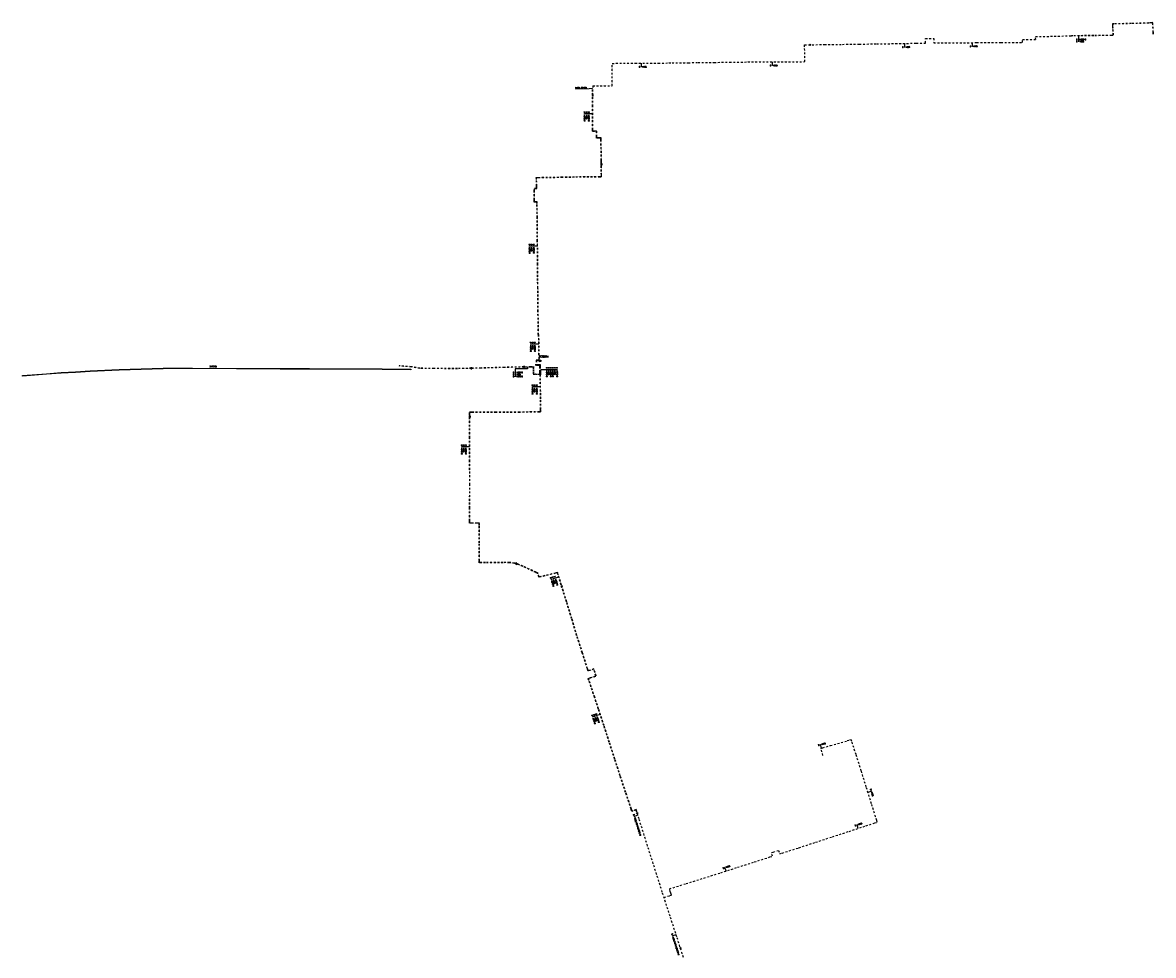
# Model space of a CAD drawing. Header units: millimetres. Extents: x 113593545 to 118192302, y 484533306 to 490462817.
# Tile 6 of 13: x 116097759 to 116869185, y 485232819 to 485869260. Entities that reach past the tile are written whole.
import ezdxf
from ezdxf.enums import TextEntityAlignment as Align

# ---------------------------------------------------------------- set-up
doc = ezdxf.new("R2010")
doc.units = ezdxf.units.MM
doc.header["$LTSCALE"] = 200
doc.linetypes.add('DASHDOT2', pattern=[12.7, 6.35, -3.175, 0, -3.175])
for name, color, linetype in [('WT-C-kasttm', 7, 'Continuous'), ('WT-C-mbkop', 7, 'Continuous'), ('WT-C-moftm', 7, 'Continuous'), ('WT-I-diam', 7, 'Continuous'), ('WT-I-info', 7, 'Continuous'), ('WT-I-mantelbuis', 7, 'Continuous'), ('WT-L-mantelbuis', 6, 'Continuous'), ('WT-L-telemetrie', 1, 'DASHDOT2')]:
    doc.layers.add(name, color=color, linetype=linetype)
doc.styles.add('DIN17', font='romans.shx', dxfattribs={"width": 0.9})

# ---------------------------------------------------------------- blocks, each defined once
blk = doc.blocks.new('LR-MOFTM')
at = {"color": 0, "linetype": 'ByBlock'}
for p, q in [((-0.5, -0.5), (0.5, 0.5)), ((0.5, -0.5), (-0.5, 0.5))]:
    blk.add_line(p, q, dxfattribs=at)
blk.add_circle((0, 0), 0.75, dxfattribs=at)
at = {"color": 0, "linetype": 'ByBlock', "lineweight": -2, "style": 'DIN17', "width": 0.9}
blk.add_attdef('*1', text='', height=1.8, dxfattribs=at).set_placement((0, 4), align=Align.MIDDLE)
blk = doc.blocks.new('LR-DIAB1')
at = {"color": 0, "lineweight": -3}
blk.add_line((0, 0), (0, 5), dxfattribs=at)
blk.add_lwpolyline([(0.6, 5), (0, 5), (-0.6, 5)], dxfattribs=at)
at = {"color": 1, "lineweight": -3, "style": 'DIN17', "width": 0.9}
blk.add_attdef('*1', text='', height=1.8, dxfattribs=at).set_placement((-1.6, 5), align=Align.MIDDLE_RIGHT)
blk.add_attdef('*11', text='', height=1.8, dxfattribs=at).set_placement((1.6, 5), align=Align.MIDDLE_LEFT)
blk = doc.blocks.new('LR-DIAO1')
at = {"color": 0, "lineweight": -3}
blk.add_line((0, 0), (0, -5), dxfattribs=at)
blk.add_lwpolyline([(0.6, -5), (0, -5), (-0.6, -5)], dxfattribs=at)
at = {"color": 1, "lineweight": -3, "style": 'DIN17', "width": 0.9}
blk.add_attdef('*1', text='', height=1.8, dxfattribs=at).set_placement((-1.6, -5), align=Align.MIDDLE_RIGHT)
blk.add_attdef('*11', text='', height=1.8, dxfattribs=at).set_placement((1.6, -5), align=Align.MIDDLE_LEFT)
blk = doc.blocks.new('LR-DIAO3')
at = {"color": 0, "lineweight": -3}
blk.add_line((0, 0), (0, -5), dxfattribs=at)
at = {"color": 0, "linetype": 'Continuous', "lineweight": -3}
for p, q in [((0, -5), (0, -7.8)), ((0, -7.8), (0, -10.6))]:
    blk.add_line(p, q, dxfattribs=at)
at = {"color": 0, "lineweight": -3}
for points in [[(0.6, -5), (0, -5), (-0.6, -5)], [(0.6, -7.8), (0, -7.8), (-0.6, -7.8)], [(0.6, -10.6), (0, -10.6), (-0.6, -10.6)]]:
    blk.add_lwpolyline(points, dxfattribs=at)
at = {"color": 1, "lineweight": -3, "style": 'DIN17', "width": 0.9}
for tag, p in [('*1', (-1.6, -5)), ('*2', (-1.6, -7.8)), ('*3', (-1.6, -10.6))]:
    blk.add_attdef(tag, text='', height=1.8, dxfattribs=at).set_placement(p, align=Align.MIDDLE_RIGHT)
for tag, p in [('*11', (1.6, -5)), ('*12', (1.6, -7.8)), ('*13', (1.6, -10.6))]:
    blk.add_attdef(tag, text='', height=1.8, dxfattribs=at).set_placement(p, align=Align.MIDDLE_LEFT)
blk = doc.blocks.new('LR-DIAB6')
at = {"color": 0, "linetype": 'Continuous', "lineweight": -3}
for p, q in [((0, 16.2), (0, 19)), ((0, 13.4), (0, 16.2)), ((0, 10.6), (0, 13.4)), ((0, 7.8), (0, 10.6)), ((0, 5), (0, 7.8))]:
    blk.add_line(p, q, dxfattribs=at)
at = {"color": 0, "lineweight": -3}
blk.add_line((0, 0), (0, 5), dxfattribs=at)
for points in [[(0.6, 19), (0, 19), (-0.6, 19)], [(0.6, 16.2), (0, 16.2), (-0.6, 16.2)], [(0.6, 13.4), (0, 13.4), (-0.6, 13.4)], [(0.6, 10.6), (0, 10.6), (-0.6, 10.6)], [(0.6, 7.8), (0, 7.8), (-0.6, 7.8)], [(0.6, 5), (0, 5), (-0.6, 5)]]:
    blk.add_lwpolyline(points, dxfattribs=at)
at = {"color": 1, "lineweight": -3, "style": 'DIN17', "width": 0.9}
for tag, p in [('*1', (-1.6, 19)), ('*2', (-1.6, 16.2)), ('*3', (-1.6, 13.4)), ('*4', (-1.6, 10.6)), ('*5', (-1.6, 7.8)), ('*6', (-1.6, 5))]:
    blk.add_attdef(tag, text='', height=1.8, dxfattribs=at).set_placement(p, align=Align.MIDDLE_RIGHT)
for tag, p in [('*11', (1.6, 19)), ('*12', (1.6, 16.2)), ('*13', (1.6, 13.4)), ('*14', (1.6, 10.6)), ('*15', (1.6, 7.8)), ('*16', (1.6, 5))]:
    blk.add_attdef(tag, text='', height=1.8, dxfattribs=at).set_placement(p, align=Align.MIDDLE_LEFT)
blk = doc.blocks.new('LR-kastTM')
at = {"color": 0, "linetype": 'ByBlock', "lineweight": -3}
for p, q in [((-1, 1), (1, -1)), ((-1, -1), (1, 1))]:
    blk.add_line(p, q, dxfattribs=at)
blk.add_lwpolyline([(-1, 1), (1, 1), (1, -1), (-1, -1)], close=True, dxfattribs=at)
at = {"color": 7, "linetype": 'ByBlock', "lineweight": -3, "style": 'DIN17', "width": 0.7}
for tag, p in [('*1', (0, 5)), ('*2', (0, -5))]:
    blk.add_attdef(tag, text='', height=2.5, dxfattribs=at).set_placement(p, align=Align.MIDDLE)
at = {"color": 0, "linetype": 'ByBlock', "lineweight": -2, "style": 'DIN17', "width": 0.3, "flags": 1}
for tag, p in [('OCODE', (4.5, 1.2)), ('NCODE', (9.5, 1.2)), ('BC', (14.5, 1.2)), ('RK', (19.5, 1.2)), ('ST', (4.5, -1.2)), ('VCODE', (9.5, -1.2)), ('NIVO', (14.5, -1.2)), ('IMM', (19.5, -1.2))]:
    blk.add_attdef(tag, text='', height=1.8, dxfattribs=at).set_placement(p, align=Align.MIDDLE)
blk = doc.blocks.new('LR-MBKOP')
at = {"color": 0, "lineweight": -3}
blk.add_lwpolyline([(0.7, -0.7), (0.7, 0.7), (-0.7, 0.7), (-0.7, -0.7)], close=True, dxfattribs=at)
blk = doc.blocks.new('LR-DIAO2')
at = {"color": 0, "lineweight": -3}
blk.add_line((0, 0), (0, -5), dxfattribs=at)
at = {"color": 0, "linetype": 'Continuous', "lineweight": -3}
blk.add_line((0, -5), (0, -7.8), dxfattribs=at)
at = {"color": 0, "lineweight": -3}
for points in [[(0.6, -5), (0, -5), (-0.6, -5)], [(0.6, -7.8), (0, -7.8), (-0.6, -7.8)]]:
    blk.add_lwpolyline(points, dxfattribs=at)
at = {"color": 1, "lineweight": -3, "style": 'DIN17', "width": 0.9}
for tag, p in [('*1', (-1.6, -5)), ('*2', (-1.6, -7.8))]:
    blk.add_attdef(tag, text='', height=1.8, dxfattribs=at).set_placement(p, align=Align.MIDDLE_RIGHT)
for tag, p in [('*11', (1.6, -5)), ('*12', (1.6, -7.8))]:
    blk.add_attdef(tag, text='', height=1.8, dxfattribs=at).set_placement(p, align=Align.MIDDLE_LEFT)

msp = doc.modelspace()

# ---------------------------------------------------------------- linework, layer by layer
at = {"layer": 'WT-I-diam'}
for p, q in [((116442152, 485633071), (116433861, 485633042)), ((116442142, 485634307), (116442152, 485633071)), ((116451184, 485632467), (116452831, 485632487))]:
    msp.add_line(p, q, dxfattribs=at)
at = {"layer": 'WT-I-info'}
for p, q in [((116474938, 485824177), (116484249, 485824215)), ((116484249, 485824215), (116486649, 485824553))]:
    msp.add_line(p, q, dxfattribs=at)
at = {"layer": 'WT-L-mantelbuis'}
for points in [[(116362687, 485632450), (116342978, 485632680), (116323299, 485632720), (116293529, 485632750), (116273558, 485632820), (116213569, 485633170), (116193582, 485633080), (116163665, 485632130), (116143827, 485631200), (116133928, 485630640), (116124029, 485630020), (116114140, 485629310), (116097782, 485628091), (116097759, 485628390), (116114118, 485629609), (116124009, 485630319), (116133910, 485630939), (116143811, 485631499), (116163653, 485632430), (116193576, 485633380), (116213569, 485633470), (116273560, 485633120), (116293529, 485633050), (116323299, 485633020), (116342980, 485632980), (116362691, 485632750)], [(116362712, 485632549), (116343003, 485632779), (116323324, 485632819), (116293553, 485632849), (116273583, 485632919), (116213594, 485633269), (116193606, 485633179), (116163690, 485632230), (116143851, 485631300), (116133953, 485630740), (116124054, 485630120), (116114165, 485629410), (116097806, 485628191), (116097784, 485628490), (116114143, 485629709), (116124034, 485630419), (116133935, 485631039), (116143836, 485631599), (116163678, 485632529), (116193601, 485633479), (116213594, 485633569), (116273584, 485633219), (116293554, 485633149), (116323324, 485633119), (116343005, 485633079), (116362715, 485632849)]]:
    msp.add_lwpolyline(points, close=True, dxfattribs=at)
at = {"layer": 'WT-L-telemetrie'}
for p, q in [((116842174, 485868402), (116841201, 485868356)), ((116841201, 485868356), (116841273, 485866841)), ((116842177, 485868302), (116841306, 485868261)), ((116841306, 485868261), (116841373, 485866845)), ((116854169, 485868664), (116842174, 485868402)), ((116854172, 485868564), (116842177, 485868302)), ((116866023, 485869000), (116854169, 485868664)), ((116866029, 485868900), (116854172, 485868564)), ((116867781, 485869166), (116866023, 485869000)), ((116867791, 485869067), (116866029, 485868900)), ((116868773, 485869260), (116867781, 485869166)), ((116868682, 485869151), (116867791, 485869067)), ((116868810, 485867804), (116868682, 485869151)), ((116868909, 485867812), (116868773, 485869260)), ((116869085, 485862621), (116868810, 485867804)), ((116869185, 485862622), (116868909, 485867812)), ((116788865, 485859672), (116812214, 485860230)), ((116788880, 485857709), (116788865, 485859672)), ((116812214, 485860230), (116813296, 485860156)), ((116814225, 485860295), (116813292, 485860256)), ((116814228, 485860195), (116813296, 485860156)), ((116818693, 485860342), (116814225, 485860295)), ((116818694, 485860242), (116814228, 485860195)), ((116828574, 485860409), (116818693, 485860342)), ((116828575, 485860309), (116818694, 485860242)), ((116840639, 485860559), (116828574, 485860409)), ((116840640, 485860459), (116828575, 485860309)), ((116841617, 485860571), (116840639, 485860559)), ((116841720, 485860472), (116840640, 485860459)), ((116841273, 485866841), (116841386, 485864451)), ((116841373, 485866845), (116841486, 485864457)), ((116841386, 485864451), (116841562, 485862091)), ((116841486, 485864457), (116841661, 485862096)), ((116841562, 485862091), (116841617, 485860571)), ((116841661, 485862096), (116841720, 485860472)), ((116869051, 485861294), (116869085, 485862621)), ((116869151, 485861292), (116869185, 485862622)), ((116631250, 485854104), (116644841, 485854279)), ((116631374, 485842613), (116631250, 485854104)), ((116644841, 485854279), (116657060, 485854435)), ((116657060, 485854435), (116668630, 485854586)), ((116668630, 485854586), (116680420, 485854743)), ((116680420, 485854743), (116693239, 485854957)), ((116693239, 485854957), (116707440, 485855205)), ((116707440, 485855205), (116713809, 485855315)), ((116713775, 485858427), (116719319, 485858501)), ((116713809, 485855315), (116713775, 485858427)), ((116719319, 485858501), (116719360, 485855380)), ((116719360, 485855380), (116748693, 485855589)), ((116748693, 485855589), (116765223, 485855656)), ((116765223, 485855656), (116779960, 485855716)), ((116779960, 485855716), (116779941, 485857712)), ((116779941, 485857712), (116788880, 485857709)), ((116500000, 485841465), (116515711, 485841558)), ((116500018, 485826182), (116500000, 485841465)), ((116515711, 485841558), (116531459, 485841567)), ((116531459, 485841567), (116538640, 485841738)), ((116538640, 485841738), (116540803, 485841765)), ((116540803, 485841765), (116551889, 485841904)), ((116551889, 485841904), (116558560, 485841987)), ((116558560, 485841987), (116569580, 485842125)), ((116569580, 485842125), (116580102, 485842257)), ((116580102, 485842257), (116592539, 485842404)), ((116592539, 485842404), (116605177, 485842484)), ((116605177, 485842484), (116617804, 485842547)), ((116617804, 485842547), (116631374, 485842613)), ((116486474, 485812181), (116486671, 485824943)), ((116486574, 485812180), (116486771, 485824941)), ((116486674, 485812180), (116486871, 485824939)), ((116486765, 485826078), (116500018, 485826182)), ((116486765, 485826078), (116486771, 485824941)), ((116486497, 485796256), (116486474, 485812181)), ((116486597, 485796256), (116486574, 485812180)), ((116486697, 485796256), (116486674, 485812180)), ((116486497, 485795083), (116486497, 485796256)), ((116486497, 485795083), (116489269, 485795082)), ((116486597, 485795183), (116486597, 485796256)), ((116487977, 485795182), (116486597, 485795183)), ((116486697, 485795283), (116486697, 485796256)), ((116486697, 485795283), (116489469, 485795282)), ((116489369, 485795182), (116487977, 485795182)), ((116489268, 485791533), (116489269, 485794195)), ((116489282, 485790457), (116489268, 485791533)), ((116489269, 485794195), (116489269, 485795082)), ((116490782, 485790476), (116489282, 485790457)), ((116489368, 485791534), (116489369, 485794195)), ((116489381, 485790558), (116489368, 485791534)), ((116489369, 485794195), (116489369, 485795182)), ((116490781, 485790576), (116489381, 485790558)), ((116489468, 485791534), (116489469, 485794195)), ((116489479, 485790660), (116489468, 485791534)), ((116489469, 485794195), (116489469, 485795282)), ((116490779, 485790676), (116489479, 485790660)), ((116492466, 485790697), (116490779, 485790676)), ((116492367, 485790596), (116490781, 485790576)), ((116492269, 485790494), (116490782, 485790476)), ((116492280, 485789550), (116492269, 485790494)), ((116492380, 485789551), (116492367, 485790596)), ((116492480, 485789553), (116492466, 485790697)), ((116492457, 485775361), (116492280, 485789550)), ((116492557, 485775362), (116492380, 485789551)), ((116492657, 485775362), (116492480, 485789553)), ((116492458, 485774458), (116492457, 485775361)), ((116492459, 485773597), (116492458, 485774458)), ((116492558, 485774458), (116492557, 485775362)), ((116492559, 485773598), (116492558, 485774458)), ((116492658, 485774458), (116492657, 485775362)), ((116492659, 485773599), (116492658, 485774458)), ((116492489, 485772073), (116492459, 485773597)), ((116492580, 485765173), (116492489, 485772073)), ((116492589, 485772074), (116492559, 485773598)), ((116492680, 485765174), (116492589, 485772074)), ((116492689, 485772076), (116492659, 485773599)), ((116492780, 485765176), (116492689, 485772076)), ((116448200, 485763641), (116449514, 485763667)), ((116448228, 485762290), (116448200, 485763641)), ((116448319, 485757752), (116448228, 485762290)), ((116448302, 485763543), (116449516, 485763567)), ((116448327, 485762292), (116448302, 485763543)), ((116448419, 485757753), (116448327, 485762292)), ((116448404, 485763445), (116449518, 485763467)), ((116448427, 485762294), (116448404, 485763445)), ((116448519, 485757753), (116448427, 485762294)), ((116449514, 485763667), (116465363, 485763949)), ((116449516, 485763567), (116465365, 485763849)), ((116449518, 485763467), (116465367, 485763749)), ((116465363, 485763949), (116475079, 485764144)), ((116465365, 485763849), (116475080, 485764044)), ((116465367, 485763749), (116475082, 485763944)), ((116475079, 485764144), (116491177, 485764276)), ((116475080, 485764044), (116491178, 485764176)), ((116475082, 485763944), (116491179, 485764076)), ((116491177, 485764276), (116492587, 485764287)), ((116491178, 485764176), (116492688, 485764188)), ((116491179, 485764076), (116492789, 485764089)), ((116492587, 485764287), (116492580, 485765173)), ((116492688, 485764188), (116492680, 485765174)), ((116492789, 485764089), (116492780, 485765176)), ((116446787, 485748377), (116446855, 485754598)), ((116446855, 485754598), (116446874, 485756298)), ((116446874, 485756298), (116447753, 485756288)), ((116446887, 485748377), (116446955, 485754597)), ((116446955, 485754597), (116446973, 485756197)), ((116446973, 485756197), (116447752, 485756188)), ((116446987, 485748376), (116447055, 485754596)), ((116447055, 485754596), (116447072, 485756096)), ((116447072, 485756096), (116447751, 485756088)), ((116447751, 485756088), (116448501, 485756080)), ((116447752, 485756188), (116448402, 485756181)), ((116447753, 485756288), (116448303, 485756282)), ((116448303, 485756282), (116448319, 485757752)), ((116448402, 485756181), (116448419, 485757753)), ((116448501, 485756080), (116448519, 485757753)), ((116446795, 485746798), (116446787, 485748377)), ((116447791, 485746803), (116446795, 485746798)), ((116446894, 485746898), (116446887, 485748377)), ((116447790, 485746903), (116446894, 485746898)), ((116446994, 485746999), (116446987, 485748376)), ((116447790, 485747003), (116446994, 485746999)), ((116448859, 485747008), (116447790, 485747003)), ((116448759, 485746908), (116447790, 485746903)), ((116448660, 485746807), (116447791, 485746803)), ((116448664, 485745903), (116448660, 485746807)), ((116448714, 485736277), (116448664, 485745903)), ((116448764, 485745904), (116448759, 485746908)), ((116448814, 485736278), (116448764, 485745904)), ((116448864, 485745904), (116448859, 485747008)), ((116448914, 485736278), (116448864, 485745904)), ((116448887, 485720249), (116448714, 485736277)), ((116448987, 485720250), (116448814, 485736278)), ((116449087, 485720251), (116448914, 485736278)), ((116449055, 485704246), (116448887, 485720249)), ((116449155, 485704247), (116448987, 485720250)), ((116449255, 485704248), (116449087, 485720251)), ((116449156, 485688250), (116449055, 485704246)), ((116449256, 485688251), (116449155, 485704247)), ((116449356, 485688252), (116449255, 485704248)), ((116449325, 485672243), (116449156, 485688250)), ((116449425, 485672245), (116449256, 485688251)), ((116449525, 485672246), (116449356, 485688252)), ((116449559, 485656423), (116449325, 485672243)), ((116449659, 485656425), (116449425, 485672245)), ((116449759, 485656426), (116449525, 485672246)), ((116449559, 485656423), (116449852, 485640425)), ((116449659, 485656425), (116449952, 485640424)), ((116449759, 485656426), (116450052, 485640424)), ((116447859, 485635272), (116447842, 485636272)), ((116447957, 485635374), (116447942, 485636274)), ((116448060, 485638945), (116448023, 485637395)), ((116448056, 485635475), (116448042, 485636275)), ((116449085, 485638920), (116448060, 485638945)), ((116448158, 485638842), (116448123, 485637395)), ((116448154, 485635577), (116448142, 485636277)), ((116449597, 485635601), (116448154, 485635577)), ((116449083, 485638820), (116448158, 485638842)), ((116448256, 485638740), (116448223, 485637395)), ((116448252, 485635679), (116448242, 485636279)), ((116449596, 485635701), (116448252, 485635679)), ((116449081, 485638720), (116448256, 485638740)), ((116448350, 485635780), (116448342, 485636280)), ((116449594, 485635801), (116448350, 485635780)), ((116450011, 485638698), (116449081, 485638720)), ((116449913, 485638800), (116449083, 485638820)), ((116449816, 485638902), (116449085, 485638920)), ((116451137, 485635827), (116449594, 485635801)), ((116451039, 485635726), (116449596, 485635701)), ((116450941, 485635624), (116449597, 485635601)), ((116449852, 485640425), (116449816, 485638902)), ((116449952, 485640424), (116449913, 485638800)), ((116450052, 485640424), (116450011, 485638698)), ((116450960, 485634514), (116450941, 485635624)), ((116451060, 485634516), (116451039, 485635726)), ((116451159, 485634517), (116451137, 485635827)), ((116362872, 485634322), (116354704, 485634968)), ((116362880, 485634421), (116354712, 485635068)), ((116368625, 485633309), (116362872, 485634322)), ((116368634, 485633409), (116362880, 485634421)), ((116378430, 485633175), (116368625, 485633309)), ((116378431, 485633275), (116368634, 485633409)), ((116394431, 485633104), (116378430, 485633175)), ((116394431, 485633204), (116378431, 485633275)), ((116403950, 485633430), (116394431, 485633204)), ((116403957, 485633330), (116394431, 485633104)), ((116410468, 485633585), (116403950, 485633430)), ((116410471, 485633485), (116403957, 485633330)), ((116426376, 485634023), (116410468, 485633585)), ((116426379, 485633923), (116410471, 485633485)), ((116439842, 485634378), (116426376, 485634023)), ((116439845, 485634278), (116426379, 485633923)), ((116439845, 485634278), (116440487, 485634395)), ((116440486, 485634495), (116444417, 485634525)), ((116440487, 485634395), (116444418, 485634425)), ((116440488, 485634295), (116444419, 485634325)), ((116444417, 485634525), (116446274, 485634539)), ((116444418, 485634425), (116446174, 485634438)), ((116444419, 485634325), (116446075, 485634337)), ((116446075, 485634337), (116446088, 485632622)), ((116446088, 485632622), (116446101, 485630913)), ((116446101, 485630913), (116446114, 485629301)), ((116446114, 485629301), (116447784, 485629314)), ((116446174, 485634438), (116446188, 485632622)), ((116446188, 485632622), (116446201, 485630914)), ((116446201, 485630914), (116446213, 485629402)), ((116446213, 485629402), (116447784, 485629414)), ((116446274, 485634539), (116446288, 485632623)), ((116446288, 485632623), (116446301, 485630914)), ((116446301, 485630914), (116446312, 485629503)), ((116446312, 485629503), (116447785, 485629514)), ((116447784, 485629414), (116449524, 485629388)), ((116447784, 485629314), (116449522, 485629288)), ((116447785, 485629514), (116449525, 485629488)), ((116449602, 485635301), (116447859, 485635272)), ((116449601, 485635401), (116447957, 485635374)), ((116449599, 485635501), (116448056, 485635475)), ((116449522, 485629288), (116450907, 485629268)), ((116449524, 485629388), (116450806, 485629370)), ((116449525, 485629488), (116450706, 485629471)), ((116450842, 485635522), (116449599, 485635501)), ((116450744, 485635421), (116449601, 485635401)), ((116450646, 485635319), (116449602, 485635301)), ((116450660, 485634510), (116450646, 485635319)), ((116450705, 485630807), (116450660, 485634510)), ((116450705, 485630131), (116450705, 485630807)), ((116450706, 485629471), (116450705, 485630131)), ((116450760, 485634512), (116450744, 485635421)), ((116450804, 485630808), (116450760, 485634512)), ((116450805, 485630132), (116450804, 485630808)), ((116450806, 485629370), (116450805, 485630132)), ((116450860, 485634513), (116450842, 485635522)), ((116450904, 485630809), (116450860, 485634513)), ((116450905, 485630132), (116450904, 485630809)), ((116450907, 485629268), (116450905, 485630132)), ((116450907, 485628613), (116451007, 485629268)), ((116451026, 485612576), (116450907, 485628613)), ((116451004, 485630809), (116450960, 485634514)), ((116451005, 485630132), (116451004, 485630809)), ((116451007, 485629268), (116451005, 485630132)), ((116451007, 485628614), (116451107, 485629268)), ((116451126, 485612577), (116451007, 485628614)), ((116451104, 485630810), (116451060, 485634516)), ((116451105, 485630132), (116451104, 485630810)), ((116451107, 485629268), (116451105, 485630132)), ((116451107, 485628614), (116451207, 485629269)), ((116451226, 485612578), (116451107, 485628614)), ((116451204, 485630811), (116451159, 485634517)), ((116451205, 485630132), (116451204, 485630811)), ((116451207, 485629269), (116451205, 485630132)), ((116451115, 485605401), (116451026, 485612576)), ((116451215, 485605402), (116451126, 485612577)), ((116451315, 485605403), (116451226, 485612578)), ((116451134, 485603917), (116451115, 485605401)), ((116451235, 485603818), (116451215, 485605402)), ((116451336, 485603720), (116451315, 485605403)), ((116402691, 485602044), (116402691, 485603600)), ((116402691, 485603600), (116404288, 485603600)), ((116402693, 485586020), (116402691, 485602044)), ((116402791, 485602044), (116402791, 485603500)), ((116402791, 485603500), (116404288, 485603500)), ((116402793, 485586020), (116402791, 485602044)), ((116402891, 485602044), (116402891, 485603400)), ((116402891, 485603400), (116404288, 485603400)), ((116402893, 485586020), (116402891, 485602044)), ((116404288, 485603600), (116420299, 485603603)), ((116404288, 485603500), (116420300, 485603503)), ((116404288, 485603400), (116420300, 485603403)), ((116420299, 485603603), (116436247, 485603732)), ((116420300, 485603503), (116436248, 485603632)), ((116420300, 485603403), (116436249, 485603532)), ((116436247, 485603732), (116449717, 485603900)), ((116436248, 485603632), (116449718, 485603800)), ((116436249, 485603532), (116449719, 485603700)), ((116449717, 485603900), (116451134, 485603917)), ((116449718, 485603800), (116451235, 485603818)), ((116449719, 485603700), (116451336, 485603720)), ((116402728, 485569972), (116402693, 485586020)), ((116402828, 485569973), (116402793, 485586020)), ((116402928, 485569973), (116402893, 485586020)), ((116402765, 485554036), (116402728, 485569972)), ((116402865, 485554036), (116402828, 485569973)), ((116402965, 485554036), (116402928, 485569973)), ((116402721, 485537967), (116402765, 485554036)), ((116402821, 485537966), (116402865, 485554036)), ((116402921, 485537966), (116402965, 485554036)), ((116402629, 485529361), (116402721, 485537967)), ((116402729, 485529360), (116402821, 485537966)), ((116402829, 485529359), (116402921, 485537966)), ((116402611, 485527642), (116402629, 485529361)), ((116404134, 485527626), (116402611, 485527642)), ((116402712, 485527741), (116402729, 485529360)), ((116404135, 485527726), (116402712, 485527741)), ((116402813, 485527840), (116402829, 485529359)), ((116404136, 485527826), (116402813, 485527840)), ((116407834, 485527621), (116404134, 485527626)), ((116407835, 485527721), (116404135, 485527726)), ((116407835, 485527821), (116404136, 485527826)), ((116409225, 485527619), (116407834, 485527621)), ((116409425, 485527818), (116407835, 485527821)), ((116409325, 485527718), (116407835, 485527721)), ((116409223, 485526168), (116409225, 485527619)), ((116409323, 485526168), (116409325, 485527718)), ((116409423, 485526168), (116409425, 485527818)), ((116409250, 485514213), (116409223, 485526168)), ((116409350, 485514213), (116409323, 485526168)), ((116409450, 485514213), (116409423, 485526168)), ((116409267, 485502218), (116409250, 485514213)), ((116409367, 485502218), (116409350, 485514213)), ((116409467, 485502218), (116409450, 485514213)), ((116409269, 485500621), (116409267, 485502218)), ((116410832, 485500623), (116409269, 485500621)), ((116409369, 485500721), (116409367, 485502218)), ((116410831, 485500723), (116409369, 485500721)), ((116409469, 485500821), (116409467, 485502218)), ((116410830, 485500823), (116409469, 485500821)), ((116413557, 485500854), (116410830, 485500823)), ((116413558, 485500754), (116410831, 485500723)), ((116413559, 485500654), (116410832, 485500623)), ((116425561, 485500959), (116413557, 485500854)), ((116425562, 485500859), (116413558, 485500754)), ((116425563, 485500759), (116413559, 485500654)), ((116427437, 485500982), (116425561, 485500959)), ((116427438, 485500882), (116425562, 485500859)), ((116427438, 485500782), (116425563, 485500759)), ((116429757, 485500959), (116427437, 485500982)), ((116429750, 485500859), (116427438, 485500882)), ((116429743, 485500759), (116427438, 485500782)), ((116433326, 485500309), (116429743, 485500759)), ((116433347, 485500407), (116429750, 485500859)), ((116433368, 485500505), (116429757, 485500959)), ((116436058, 485499448), (116433326, 485500309)), ((116436093, 485499542), (116433347, 485500407)), ((116436127, 485499635), (116433368, 485500505)), ((116439068, 485498175), (116436058, 485499448)), ((116439109, 485498266), (116436093, 485499542)), ((116439150, 485498358), (116436127, 485499635)), ((116447957, 485494001), (116439068, 485498175)), ((116448002, 485494090), (116439109, 485498266)), ((116448048, 485494180), (116439150, 485498358)), ((116449232, 485493298), (116447957, 485494001)), ((116449317, 485493365), (116448002, 485494090)), ((116449402, 485493432), (116448048, 485494180)), ((116449928, 485490779), (116449232, 485493298)), ((116449999, 485490897), (116449317, 485493365)), ((116450070, 485491016), (116449402, 485493432)), ((116451387, 485491107), (116449928, 485490779)), ((116451364, 485491205), (116449999, 485490897)), ((116451341, 485491302), (116450070, 485491016)), ((116461294, 485493709), (116451341, 485491302)), ((116461317, 485493612), (116451364, 485491205)), ((116461341, 485493515), (116451387, 485491107)), ((116462865, 485494089), (116461294, 485493709)), ((116462791, 485493968), (116461317, 485493612)), ((116462717, 485493848), (116461341, 485493515)), ((116463039, 485492515), (116462717, 485493848)), ((116463136, 485492542), (116462791, 485493968)), ((116463232, 485492569), (116462865, 485494089)), ((116465198, 485485530), (116463039, 485492515)), ((116465293, 485485559), (116463136, 485492542)), ((116465389, 485485589), (116463232, 485492569)), ((116468746, 485474103), (116465198, 485485530)), ((116468841, 485474132), (116465293, 485485559)), ((116468937, 485474162), (116465389, 485485589)), ((116472300, 485462601), (116468746, 485474103)), ((116472395, 485462630), (116468841, 485474132)), ((116472491, 485462659), (116468937, 485474162)), ((116475712, 485451096), (116472300, 485462601)), ((116475808, 485451126), (116472395, 485462630)), ((116475903, 485451155), (116472491, 485462659)), ((116479529, 485439277), (116475712, 485451096)), ((116479625, 485439308), (116475808, 485451126)), ((116479720, 485439338), (116475903, 485451155)), ((116483024, 485428342), (116479529, 485439277)), ((116483119, 485428373), (116479625, 485439308)), ((116483214, 485428403), (116479720, 485439338)), ((116483518, 485426795), (116483024, 485428342)), ((116483583, 485426921), (116483119, 485428373)), ((116483648, 485427047), (116483214, 485428403)), ((116487422, 485428043), (116483518, 485426795)), ((116487487, 485428169), (116483583, 485426921)), ((116487552, 485428294), (116483648, 485427047)), ((116488847, 485423584), (116487422, 485428043)), ((116488973, 485423519), (116487487, 485428169)), ((116489099, 485423455), (116487552, 485428294)), ((116483567, 485421843), (116485058, 485422340)), ((116484075, 485420318), (116483567, 485421843)), ((116483693, 485421780), (116485090, 485422245)), ((116484170, 485420349), (116483693, 485421780)), ((116483820, 485421717), (116485121, 485422150)), ((116484265, 485420381), (116483820, 485421717)), ((116487881, 485408894), (116484075, 485420318)), ((116487975, 485408925), (116484170, 485420349)), ((116488070, 485408957), (116484265, 485420381)), ((116485058, 485422340), (116487515, 485423158)), ((116485090, 485422245), (116487546, 485423063)), ((116485121, 485422150), (116487577, 485422968)), ((116487515, 485423158), (116488847, 485423584)), ((116487546, 485423063), (116488973, 485423519)), ((116487577, 485422968), (116489099, 485423455)), ((116490514, 485401046), (116487881, 485408894)), ((116490609, 485401078), (116487975, 485408925)), ((116490704, 485401109), (116488070, 485408957)), ((116494259, 485389620), (116490514, 485401046)), ((116494354, 485389651), (116490609, 485401078)), ((116494449, 485389682), (116490704, 485401109)), ((116497953, 485378183), (116494259, 485389620)), ((116498048, 485378214), (116494354, 485389651)), ((116498144, 485378245), (116494449, 485389682)), ((116501646, 485366762), (116497953, 485378183)), ((116501741, 485366793), (116498048, 485378214)), ((116501836, 485366824), (116498144, 485378245)), ((116642311, 485374027), (116643635, 485374438)), ((116643786, 485369267), (116642311, 485374027)), ((116643635, 485374438), (116648862, 485375970)), ((116648862, 485375970), (116659954, 485379097)), ((116661455, 485379481), (116659954, 485379097)), ((116663099, 485379961), (116661455, 485379481)), ((116663474, 485378678), (116663099, 485379961)), ((116666336, 485369835), (116663474, 485378678)), ((116505338, 485355316), (116501646, 485366762)), ((116505434, 485355347), (116501741, 485366793)), ((116505529, 485355378), (116501836, 485366824)), ((116669934, 485358670), (116666336, 485369835)), ((116673316, 485347654), (116669934, 485358670)), ((116509104, 485343957), (116505338, 485355316)), ((116509199, 485343989), (116505434, 485355347)), ((116509294, 485344021), (116505529, 485355378)), ((116512924, 485332575), (116509104, 485343957)), ((116513018, 485332607), (116509199, 485343989)), ((116513113, 485332638), (116509294, 485344021)), ((116676840, 485336312), (116673316, 485347654)), ((116680413, 485324915), (116676840, 485336312)), ((116513430, 485331066), (116512924, 485332575)), ((116513493, 485331192), (116513018, 485332607)), ((116513556, 485331319), (116513113, 485332638)), ((116516235, 485332007), (116513430, 485331066)), ((116516299, 485332134), (116513493, 485331192)), ((116516362, 485332261), (116513556, 485331319)), ((116516235, 485332007), (116516280, 485331869)), ((116516280, 485331869), (116516420, 485331763)), ((116516299, 485332134), (116516420, 485331763)), ((116516362, 485332261), (116516468, 485331938)), ((116516468, 485331938), (116516420, 485331763)), ((116516701, 485330907), (116516420, 485331763)), ((116518266, 485325965), (116516701, 485330907)), ((116525694, 485302568), (116518266, 485325965)), ((116661569, 485317433), (116673087, 485321216)), ((116673087, 485321216), (116679059, 485323176)), ((116679059, 485323176), (116680796, 485323747)), ((116680796, 485323747), (116680413, 485324915)), ((116638725, 485309999), (116650180, 485313726)), ((116650180, 485313726), (116661569, 485317433)), ((116609771, 485303297), (116612392, 485304108)), ((116612392, 485304108), (116613538, 485304461)), ((116613538, 485304461), (116614267, 485302093)), ((116615884, 485302591), (116627384, 485306287)), ((116627384, 485306287), (116638725, 485309999)), ((116530310, 485288125), (116525694, 485302568)), ((116585498, 485292904), (116596921, 485296558)), ((116596921, 485296558), (116607612, 485299979)), ((116607612, 485299979), (116609332, 485300527)), ((116608570, 485302914), (116609771, 485303297)), ((116609332, 485300527), (116608570, 485302914)), ((116614267, 485302093), (116615884, 485302591)), ((116562487, 485285586), (116574004, 485289183)), ((116574004, 485289183), (116585498, 485292904)), ((116534165, 485275992), (116530310, 485288125)), ((116539060, 485278248), (116550419, 485281828)), ((116550419, 485281828), (116562487, 485285586)), ((116539486, 485259553), (116534165, 485275992)), ((116535340, 485272359), (116539233, 485273624)), ((116539606, 485276501), (116539060, 485278248)), ((116539233, 485273624), (116540407, 485274012)), ((116539999, 485275243), (116539606, 485276501)), ((116540407, 485274012), (116539999, 485275243)), ((116544066, 485245409), (116539486, 485259553)), ((116548547, 485231480), (116544066, 485245409))]:
    msp.add_line(p, q, dxfattribs=at)

# ---------------------------------------------------------------- block references
at = {"layer": 'WT-C-kasttm', "linetype": 'Continuous'}
ref = msp.add_blockref('LR-kastTM', (116450740, 485638552), dxfattribs=dict(at, xscale=500, yscale=500, zscale=500, rotation=358.8238296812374))
ref.add_attrib('*1', 'TK3901H', dxfattribs={"layer": '0', "color": 7, "linetype": 'ByBlock', "lineweight": -3, "height": 1250, "rotation": 358.82383, "style": 'DIN17', "width": 0.7}).set_placement((116453270, 485641436), align=Align.MIDDLE)
at = {"layer": 'WT-C-mbkop', "linetype": 'Continuous', "xscale": 500, "yscale": 500, "zscale": 500}
for p, rotation in [((116486591, 485819759), 89.11520000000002), ((116492479, 485772569), 270.7542), ((116492679, 485772586), 270.7542), ((116403950, 485633430), 1.3586), ((116439842, 485634378), 1.5092), ((116402691, 485600325), 270.0071), ((116402891, 485600325), 270.0071), ((116434537, 485499927), 342.5109), ((116434596, 485500118), 342.5109), ((116465501, 485484554), 287.2509), ((116465694, 485484606), 287.2509)]:
    msp.add_blockref('LR-MBKOP', p, dxfattribs=dict(at, rotation=rotation))
at = {"layer": 'WT-C-moftm', "linetype": 'Continuous'}
for p, xscale, yscale, zscale, rotation in [((116635070, 485854106), 500, 500, 500, 0.6052930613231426), ((116403957, 485633330), 500, 500, 500, 1.3586), ((116439845, 485634278), 500, 500, 500, 181.5092), ((116435058, 485499867), 500, 500, 500, 169.5107225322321), ((116516999, 485329965), 500, 500, 500, 107.5721), ((116546542, 485237713), 499.9999999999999, 499.9999999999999, 499.9999999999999, 287.8303)]:
    msp.add_blockref('LR-MOFTM', p, dxfattribs=dict(at, xscale=xscale, yscale=yscale, zscale=zscale, rotation=rotation))
at = {"layer": 'WT-I-diam', "linetype": 'Continuous'}
for name, p, xscale, yscale, zscale, rotation, values in [('LR-DIAO2', (116818143, 485860236), 500, 500, 500, 0.607053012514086, {'*1': 'D', '*11': 'HDPE40', '*2': 'D', '*12': 'N065'}), ('LR-DIAO1', (116699453, 485855065), 500, 500, 500, 1.001767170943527, {'*1': 'D', '*11': 'N065'}), ('LR-DIAO1', (116745541, 485855566), 500, 500, 500, 0.408596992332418, {'*1': 'D', '*11': 'N065'}), ('LR-DIAO1', (116519778, 485841560), 500, 500, 500, 0.034199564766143, {'*1': 'D', '*11': 'N065'}), ('LR-DIAO1', (116609100, 485842504), 500, 500, 500, 0.28631942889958, {'*1': 'D', '*11': 'N065'}), ('LR-DIAO3', (116486481, 485807016), 500, 500, 500, 270.0845756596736, {'*1': 'D', '*11': 'HDPE40', '*2': 'D', '*12': 'N065', '*3': 'D', '*13': 'HDPE40'}), ('LR-DIAO3', (116448923, 485716836), 500, 500, 500, 270.6014736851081, {'*1': 'D', '*11': 'HDPE40', '*2': 'D', '*12': 'N065', '*3': 'D', '*13': 'HDPE40'}), ('LR-DIAO3', (116449677, 485649952), 500, 500, 500, 271.0523825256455, {'*1': 'D', '*11': 'HDPE40', '*2': 'D', '*12': 'N065', '*3': 'D', '*13': 'HDPE40'}), ('LR-DIAB6', (116452831, 485632487), 500.0000000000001, 500.0000000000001, 500.0000000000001, 270.6955701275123, {'*1': 'D', '*11': 'HDPE40', '*2': 'D', '*12': 'N065', '*3': 'D', '*13': 'HDPE40', '*4': 'D', '*14': 'HDPE40', '*5': 'D', '*15': 'N065', '*6': 'D', '*16': 'HDPE40'}), ('LR-DIAO3', (116450966, 485620744), 500, 500, 500, 270.4247486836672, {'*1': 'D', '*11': 'HDPE40', '*2': 'D', '*12': 'N065', '*3': 'D', '*13': 'HDPE40'}), ('LR-DIAO3', (116402707, 485579802), 500, 500, 500, 270.1248222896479, {'*1': 'D', '*11': 'HDPE40', '*2': 'D', '*12': 'N065', '*3': 'D', '*13': 'HDPE40'}), ('LR-DIAO3', (116463523, 485490950), 500, 500, 500, 287.1681847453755, {'*1': 'D', '*11': 'HDPE40', '*2': 'D', '*12': 'N065', '*3': 'D', '*13': 'HDPE40'}), ('LR-DIAO3', (116491779, 485397187), 500, 500, 500, 288.1458964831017, {'*1': 'D', '*11': 'HDPE40', '*2': 'D', '*12': 'N065', '*3': 'D', '*13': 'HDPE40'}), ('LR-DIAO1', (116517484, 485328436), 500, 500, 500, 287.5721417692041, {'*1': 'D', '*11': 'N065/HDPE40/HDPE40'}), ('LR-DIAO1', (116543566, 485246955), 500, 500, 500, 287.9456232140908, {'*1': 'D', '*11': 'N065/HDPE40/HDPE40'})]:
    msp.add_blockref(name, p, dxfattribs=dict(at, xscale=xscale, yscale=yscale, zscale=zscale, rotation=rotation)).add_auto_attribs(values)
at = {"layer": 'WT-I-diam'}
for name, p, xscale, yscale, zscale, rotation, values in [('LR-DIAO3', (116433861, 485633042), 500.0000000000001, 500.0000000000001, 500.0000000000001, 0.4373638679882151, {'*1': 'D', '*11': 'HDPE40', '*2': 'D', '*12': 'N065', '*3': 'D', '*13': 'HDPE40'}), ('LR-DIAB1', (116642696, 485374147), 500, 500, 500, 15.79102029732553, {'*1': 'D', '*11': 'N065'}), ('LR-DIAB1', (116674389, 485344202), 500.0000000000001, 500.0000000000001, 500.0000000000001, 287.8604722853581, {'*1': 'D', '*11': 'N065'}), ('LR-DIAB1', (116667763, 485319467), 499.9999999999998, 499.9999999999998, 499.9999999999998, 18.02199790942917, {'*1': 'D', '*11': 'N065'}), ('LR-DIAB1', (116577662, 485290367), 500, 500, 500, 17.34327133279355, {'*1': 'D', '*11': 'N065'})]:
    msp.add_blockref(name, p, dxfattribs=dict(at, xscale=xscale, yscale=yscale, zscale=zscale, rotation=rotation)).add_auto_attribs(values)

# ---------------------------------------------------------------- texts
at = {"layer": 'WT-I-info', "style": 'DIN17', "width": 0.9}
msp.add_text('KABEL OP ROL', height=900, rotation=0.421136, dxfattribs=at).set_placement((116474885, 485824340))
at = {"layer": 'WT-I-mantelbuis', "style": 'DIN17', "width": 0.9}
msp.add_text('2xPE125', height=900, rotation=359.665723, dxfattribs=at).set_placement((116227706, 485634235), align=Align.CENTER)

doc.saveas('drawing.dxf')
